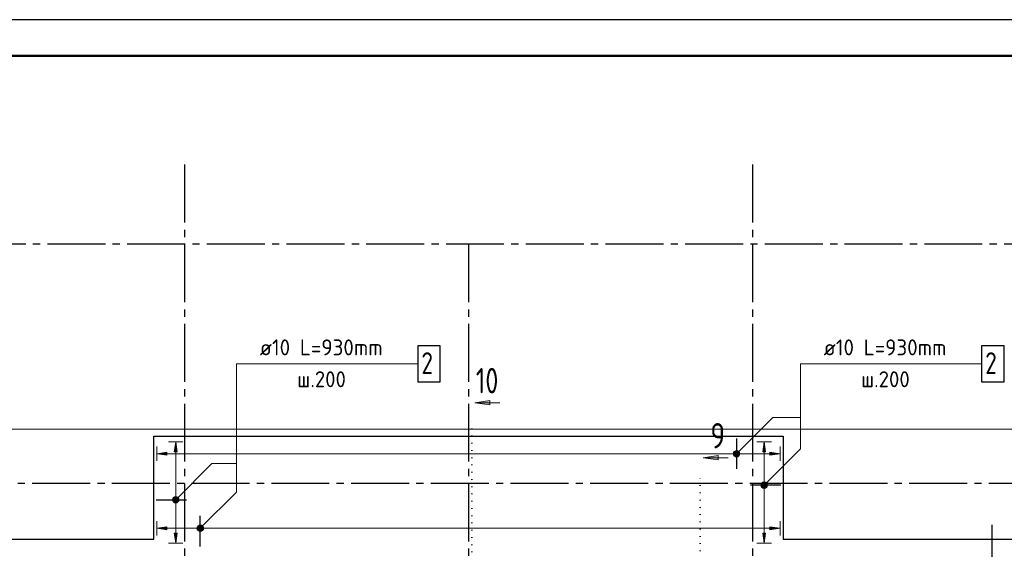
# Model space of a CAD drawing. Header units: millimetres. Extents: x 0 to 61017, y 0 to 42000.
# Tile 15 of 26: x 11527 to 25113, y 34690 to 42000. Entities that reach past the tile are written whole.
import ezdxf

# ---------------------------------------------------------------- set-up
doc = ezdxf.new("R2010")
doc.units = ezdxf.units.MM
doc.linetypes.add('______5', pattern=[1100, 800, -100, 100, -100])
doc.linetypes.add('______9', pattern=[100, 0, -100])
for name, color, linetype, lineweight in [('Standard', 7, 'Continuous', 25), ('Обрамление П-обр. равн.', 7, 'Continuous', 25), ('Оси', 40, '______5', 18), ('Позиционная метка номер позиции', 7, 'Continuous', 13), ('Узлы символ', 7, 'Continuous', 25)]:
    doc.layers.add(name, color=color, linetype=linetype, lineweight=lineweight)
doc.layers.add('ЖБ Перекрытие верхний уровень', color=7, linetype='Continuous', lineweight=25, true_color=0xe0e0ff)
doc.styles.add('ISOCPEUR', font='txt')

msp = doc.modelspace()

# ---------------------------------------------------------------- hatches: boundary and pattern name
at = {"layer": 'Обрамление П-обр. равн.', "linetype": 'Continuous', "lineweight": 13, "transparency": 33554687}
for points in [[(13700, 36035), (13680, 36175), (13660, 36035)], [(21820, 36035), (21800, 36175), (21780, 36035)], [(21381, 35988), (21381, 36033), (21375, 36010)], [(21381, 36033), (21397, 35971), (21397, 36049)], [(21381, 36033), (21381, 35988), (21397, 35971)], [(21397, 36049), (21420, 35965), (21420, 36055)], [(21397, 36049), (21397, 35971), (21420, 35965)], [(21420, 36055), (21420, 35965), (21442, 35971)], [(21420, 36055), (21442, 35971), (21442, 36049)], [(21442, 36049), (21442, 35971), (21459, 35988)], [(21442, 36049), (21459, 35988), (21459, 36033)], [(21459, 36033), (21459, 35988), (21465, 36010)], [(21880, 35990), (22020, 36010), (21880, 36030)], [(21755, 35575), (21845, 35575), (21839, 35597)], [(21755, 35575), (21839, 35597), (21761, 35597)], [(21761, 35597), (21839, 35597), (21822, 35614)], [(21761, 35597), (21822, 35614), (21777, 35614)], [(21777, 35614), (21822, 35614), (21800, 35620)], [(21761, 35553), (21845, 35575), (21755, 35575)], [(21761, 35553), (21839, 35553), (21845, 35575)], [(21777, 35536), (21839, 35553), (21761, 35553)], [(21777, 35536), (21822, 35536), (21839, 35553)], [(21822, 35536), (21777, 35536), (21800, 35530)], [(13635, 35375), (13725, 35375), (13719, 35397)], [(13635, 35375), (13719, 35397), (13641, 35397)], [(13641, 35353), (13725, 35375), (13635, 35375)], [(13641, 35397), (13719, 35397), (13702, 35414)], [(13641, 35397), (13702, 35414), (13658, 35414)], [(13641, 35353), (13719, 35353), (13725, 35375)], [(13658, 35336), (13719, 35353), (13641, 35353)], [(13658, 35414), (13702, 35414), (13680, 35420)], [(13658, 35336), (13702, 35336), (13719, 35353)], [(13702, 35336), (13658, 35336), (13680, 35330)], [(13981, 34957), (13981, 35002), (13975, 34980)], [(13981, 35002), (13997, 34941), (13997, 35019)], [(13981, 35002), (13981, 34957), (13997, 34941)], [(13997, 35019), (14020, 34935), (14020, 35025)], [(13997, 35019), (13997, 34941), (14020, 34935)], [(14020, 35025), (14020, 34935), (14042, 34941)], [(14020, 35025), (14042, 34941), (14042, 35019)], [(14042, 35019), (14042, 34941), (14059, 34957)], [(14042, 35019), (14059, 34957), (14059, 35002)], [(14059, 35002), (14059, 34957), (14065, 34980)], [(21880, 34960), (22020, 34980), (21880, 35000)]]:
    msp.add_hatch(color=7, dxfattribs=at).paths.add_polyline_path(points)
for points in [[(13560, 35990), (13420, 36010), (13560, 36030)], [(13560, 34960), (13420, 34980), (13560, 35000)], [(13700, 34915), (13680, 34775), (13660, 34915)], [(21820, 34915), (21800, 34775), (21780, 34915)]]:
    msp.add_hatch(color=7, dxfattribs=at).paths.add_polyline_path(points, flags=16)
at = {"layer": 'Позиционная метка номер позиции', "linetype": 'Continuous', "lineweight": 13, "transparency": 33554687}
for points in [[(21377, 36021), (21452, 35978), (21388, 36042)], [(21377, 35999), (21431, 35967), (21377, 36021)], [(21377, 36021), (21431, 35967), (21452, 35978)], [(21388, 36042), (21463, 35999), (21409, 36053)], [(21388, 36042), (21452, 35978), (21463, 35999)], [(21409, 36053), (21463, 35999), (21463, 36021)], [(21409, 36053), (21463, 36021), (21431, 36053)], [(21431, 36053), (21463, 36021), (21452, 36042)], [(21409, 35967), (21377, 35999), (21388, 35978)], [(21377, 35999), (21409, 35967), (21431, 35967)], [(21757, 35586), (21832, 35543), (21768, 35607)], [(21768, 35607), (21843, 35564), (21789, 35618)], [(21768, 35607), (21832, 35543), (21843, 35564)], [(21789, 35618), (21843, 35564), (21843, 35586)], [(21789, 35618), (21843, 35586), (21811, 35618)], [(21811, 35618), (21843, 35586), (21832, 35607)], [(21757, 35564), (21811, 35532), (21757, 35586)], [(21757, 35586), (21811, 35532), (21832, 35543)], [(21789, 35532), (21757, 35564), (21768, 35543)], [(21757, 35564), (21789, 35532), (21811, 35532)], [(13637, 35386), (13712, 35343), (13648, 35407)], [(13637, 35364), (13691, 35332), (13637, 35386)], [(13637, 35386), (13691, 35332), (13712, 35343)], [(13669, 35332), (13637, 35364), (13648, 35343)], [(13637, 35364), (13669, 35332), (13691, 35332)], [(13648, 35407), (13723, 35364), (13669, 35418)], [(13648, 35407), (13712, 35343), (13723, 35364)], [(13669, 35418), (13723, 35364), (13723, 35386)], [(13669, 35418), (13723, 35386), (13691, 35418)], [(13691, 35418), (13723, 35386), (13712, 35407)], [(13977, 34991), (14052, 34948), (13988, 35012)], [(13977, 34969), (14031, 34937), (13977, 34991)], [(13977, 34991), (14031, 34937), (14052, 34948)], [(14009, 34937), (13977, 34969), (13988, 34948)], [(13977, 34969), (14009, 34937), (14031, 34937)], [(13988, 35012), (14063, 34969), (14009, 35023)], [(13988, 35012), (14052, 34948), (14063, 34969)], [(14009, 35023), (14063, 34969), (14063, 34991)], [(14009, 35023), (14063, 34991), (14031, 35023)], [(14031, 35023), (14063, 34991), (14052, 35012)]]:
    msp.add_hatch(color=7, dxfattribs=at).paths.add_polyline_path(points)
at = {"layer": 'Узлы символ', "linetype": 'Continuous', "lineweight": 13, "transparency": 33554687}
for points in [[(18016, 36684), (17806, 36714), (18016, 36744)], [(21166, 35924), (20956, 35954), (21166, 35984)]]:
    msp.add_hatch(color=7, dxfattribs=at).paths.add_polyline_path(points, flags=16)

# ---------------------------------------------------------------- linework, layer by layer
at = {"layer": 'Standard', "color": 7, "linetype": 'Continuous', "lineweight": 25, "transparency": 33554687}
for p, q in [((13380, 34830), (13380, 36250)), ((13380, 36250), (22060, 36250)), ((22060, 36250), (22060, 34830)), ((7100, 34830), (13380, 34830)), ((22060, 34830), (28240, 34830))]:
    msp.add_line(p, q, dxfattribs=at)
at = {"layer": 'Standard', "color": 7, "linetype": 'Continuous', "lineweight": 13, "transparency": 33554687}
msp.add_lwpolyline([(0, 0), (59400, 0), (59400, 42000), (0, 42000), (0, 0)], close=True, dxfattribs=at)
at = {"layer": 'Standard', "color": 7, "linetype": 'Continuous', "lineweight": -3, "transparency": 33554687}
msp.add_lwpolyline([(0, 42000), (0, 0), (59400, 0), (59400, 42000), (0, 42000)], dxfattribs=at)
at = {"layer": 'Standard', "color": 7, "linetype": 'Continuous', "lineweight": 25, "transparency": 33554687}
for points in [[(0, 42000), (0, 0), (59400, 0), (59400, 42000), (0, 42000)], [(59400, 42000), (0, 42000), (0, 0), (59400, 0), (59400, 42000)]]:
    msp.add_lwpolyline(points, dxfattribs=at)
at = {"layer": 'Standard', "color": 7, "linetype": 'Continuous', "lineweight": 13, "transparency": 33554687}
msp.add_lwpolyline([(59400, 42000), (0, 42000), (0, 0), (59400, 0), (59400, 42000)], dxfattribs=at)
msp.add_lwpolyline([(59400, 42000), (0, 42000), (0, 0), (59400, 0), (59400, 42000)], dxfattribs=at)
at = {"layer": 'Standard', "color": 7, "linetype": 'Continuous', "lineweight": 50, "transparency": 33554687}
msp.add_lwpolyline([(2000, 41500), (58900, 41500), (58900, 500), (2000, 500), (2000, 41500)], close=True, dxfattribs=at)
at = {"layer": 'Standard', "color": 254, "linetype": 'Continuous', "lineweight": 13, "true_color": 0xc4c4ff, "transparency": 33554687}
msp.add_lwpolyline([(7000, 19770), (49810, 19770), (49810, 36350), (7000, 36350), (7000, 19770)], dxfattribs=at)
at = {"layer": 'ЖБ Перекрытие верхний уровень', "color": 7, "linetype": 'Continuous', "lineweight": 18, "transparency": 33554687}
for p, q in [((22060, 36250), (13380, 36250)), ((13380, 36250), (13380, 34830)), ((22060, 34830), (22060, 36250)), ((13380, 34830), (7100, 34830)), ((28240, 34830), (22060, 34830))]:
    msp.add_line(p, q, dxfattribs=at)
at = {"layer": 'Обрамление П-обр. равн.', "color": 251, "linetype": 'Continuous', "lineweight": 13, "true_color": 0x494949, "transparency": 33554687}
for p, q in [((13680, 36175), (13580, 36175)), ((13680, 36175), (13660, 36035)), ((13700, 36035), (13680, 36175)), ((13680, 36175), (13780, 36175)), ((13680, 36175), (13680, 36175)), ((21800, 36175), (21700, 36175)), ((21800, 36175), (21780, 36035)), ((21820, 36035), (21800, 36175)), ((21800, 36175), (21900, 36175)), ((21800, 36175), (21800, 36175)), ((13420, 36010), (13420, 36110)), ((13420, 36010), (13560, 36030)), ((13560, 35990), (13420, 36010)), ((13420, 36010), (13420, 35910)), ((13420, 36010), (13420, 36010)), ((13560, 36030), (13560, 35990)), ((13560, 36010), (21390, 36010)), ((13660, 36035), (13700, 36035)), ((13680, 35405), (13680, 36035)), ((21420, 36055), (21420, 36055)), ((21450, 36010), (21880, 36010)), ((21780, 36035), (21820, 36035)), ((21800, 35605), (21800, 36035)), ((22020, 36010), (21880, 36030)), ((21880, 36030), (21880, 35990)), ((21880, 35990), (22020, 36010)), ((22020, 36010), (22020, 36110)), ((22020, 36010), (22020, 35910)), ((22020, 36010), (22020, 36010)), ((21420, 35965), (21420, 35965)), ((21755, 35575), (21755, 35575)), ((21800, 34915), (21800, 35545)), ((21845, 35575), (21845, 35575)), ((13635, 35375), (13635, 35375)), ((13680, 34915), (13680, 35345)), ((13725, 35375), (13725, 35375)), ((13420, 34980), (13420, 35080)), ((22020, 34980), (22020, 35080)), ((13420, 34980), (13560, 35000)), ((13560, 34960), (13420, 34980)), ((13420, 34980), (13420, 34880)), ((13420, 34980), (13420, 34980)), ((13560, 35000), (13560, 34960)), ((13560, 34980), (13990, 34980)), ((14020, 35025), (14020, 35025)), ((14020, 34935), (14020, 34935)), ((14050, 34980), (21880, 34980)), ((22020, 34980), (21880, 35000)), ((21880, 35000), (21880, 34960)), ((21880, 34960), (22020, 34980)), ((22020, 34980), (22020, 34880)), ((22020, 34980), (22020, 34980)), ((13680, 34775), (13660, 34915)), ((13660, 34915), (13700, 34915)), ((13700, 34915), (13680, 34775)), ((21800, 34775), (21780, 34915)), ((21780, 34915), (21820, 34915)), ((21820, 34915), (21800, 34775)), ((13680, 34775), (13580, 34775)), ((13680, 34775), (13780, 34775)), ((13680, 34775), (13680, 34775)), ((21800, 34775), (21700, 34775)), ((21800, 34775), (21900, 34775)), ((21800, 34775), (21800, 34775))]:
    msp.add_line(p, q, dxfattribs=at)
at = {"layer": 'Обрамление П-обр. равн.', "color": 7, "linetype": 'Continuous', "lineweight": 25, "transparency": 33554687}
for p, q in [((21420, 36220), (21420, 35800)), ((22030, 35575), (21610, 35575)), ((13410, 35375), (13830, 35375)), ((14020, 34730), (14020, 35150))]:
    msp.add_line(p, q, dxfattribs=at)
for points in [[(17020, 37000), (17330, 37000), (17330, 37500), (17020, 37500), (17020, 37000)], [(24800, 37000), (25110, 37000), (25110, 37500), (24800, 37500), (24800, 37000)]]:
    msp.add_lwpolyline(points, dxfattribs=at)
at = {"layer": 'Обрамление П-обр. равн.', "color": 251, "linetype": 'Continuous', "lineweight": 13, "true_color": 0x494949, "transparency": 33554687}
for centre in [(21420, 36010), (21800, 35575), (13680, 35375), (14020, 34980)]:
    msp.add_circle(centre, 45, dxfattribs=at)
at = {"layer": 'Оси', "color": 8, "linetype": '______5', "lineweight": -3, "transparency": 33554687}
for p, q in [((13800, 40000), (13800, 16970)), ((21640, 40000), (21640, 16970)), ((43510, 38900), (4600, 38900)), ((17720, 38900), (17720, 16970)), ((43300, 35600), (4600, 35600)), ((24940, 35030), (24940, 16970))]:
    msp.add_line(p, q, dxfattribs=at)
at = {"layer": 'Позиционная метка номер позиции', "color": 7, "linetype": 'Continuous', "lineweight": 13, "transparency": 33554687}
for p, q in [((21388, 36042), (21388, 36042)), ((21452, 36042), (21452, 36042)), ((21388, 35978), (21388, 35978)), ((21452, 35978), (21452, 35978)), ((21768, 35607), (21768, 35607)), ((21832, 35607), (21832, 35607)), ((21768, 35543), (21768, 35543)), ((21832, 35543), (21832, 35543)), ((13648, 35407), (13648, 35407)), ((13648, 35343), (13648, 35343)), ((13712, 35407), (13712, 35407)), ((13712, 35343), (13712, 35343)), ((13988, 35012), (13988, 35012)), ((13988, 34948), (13988, 34948)), ((14052, 35012), (14052, 35012)), ((14052, 34948), (14052, 34948))]:
    msp.add_line(p, q, dxfattribs=at)
for points in [[(13680, 35375), (14180, 35875), (14520, 35875), (14520, 37250), (16180, 37250)], [(14020, 34980), (14520, 35480), (14520, 37250), (17020, 37250)], [(21420, 36010), (21920, 36510), (22300, 36510), (22300, 37250), (24800, 37250)], [(21800, 35575), (22300, 36075), (22300, 37250), (24800, 37250)]]:
    msp.add_lwpolyline(points, dxfattribs=at)
for centre in [(21420, 36010), (21800, 35575), (13680, 35375), (14020, 34980)]:
    msp.add_circle(centre, 45, dxfattribs=at)
at = {"layer": 'Узлы символ', "color": 7, "linetype": 'Continuous', "lineweight": 13, "transparency": 33554687}
for p, q in [((17806, 36714), (18016, 36744)), ((17806, 36714), (18154, 36714)), ((17806, 36714), (17806, 36714)), ((17806, 36714), (17806, 36714)), ((17806, 36714), (17806, 36714)), ((18016, 36684), (17806, 36714)), ((18016, 36744), (18016, 36684)), ((18016, 36714), (18031, 36714)), ((20956, 35954), (21166, 35984)), ((20956, 35954), (21304, 35954)), ((20956, 35954), (20956, 35954)), ((20956, 35954), (20956, 35954)), ((20956, 35954), (20956, 35954)), ((21166, 35924), (20956, 35954)), ((21166, 35984), (21166, 35924)), ((21166, 35954), (21181, 35954))]:
    msp.add_line(p, q, dxfattribs=at)
at = {"layer": 'Узлы символ', "color": 7, "linetype": '______9', "lineweight": 13, "transparency": 33554687}
for p, q in [((17765, 33252), (17765, 36491)), ((20915, 32066), (20915, 35731))]:
    msp.add_line(p, q, dxfattribs=at)

# ---------------------------------------------------------------- texts
at = {"layer": 'Обрамление П-обр. равн.', "color": 7, "linetype": 'Continuous', "lineweight": 13, "transparency": 33554687, "attachment_point": 7, "style": 'ISOCPEUR'}
for s, insert, char_height, width in [('\\W0.96;ø10 L=930mm ', (14840, 37367), 220, 1996.29), ('\\W0.96;ø10 L=930mm ', (22620, 37367), 220, 1996.29), ('\\W0.78;2', (17070, 37110), 300, 326.4), ('\\W0.78;2', (24850, 37110), 300, 326.41), ('\\W0.95;ш.200 ', (15357, 36927), 220, 962.14), ('\\W0.95;ш.200 ', (23137, 36927), 220, 962.14)]:
    msp.add_mtext(s, dxfattribs=dict(at, insert=insert, char_height=char_height, width=width))
at = {"layer": 'Узлы символ', "color": 7, "linetype": 'Continuous', "lineweight": 35, "transparency": 33554687, "char_height": 350, "attachment_point": 7, "style": 'ISOCPEUR'}
for s, insert, width in [('\\W0.75;10', (17821, 36843), 551), ('\\W0.78;9', (21059, 36083), 380.8)]:
    msp.add_mtext(s, dxfattribs=dict(at, insert=insert, width=width))

doc.saveas('drawing.dxf')
